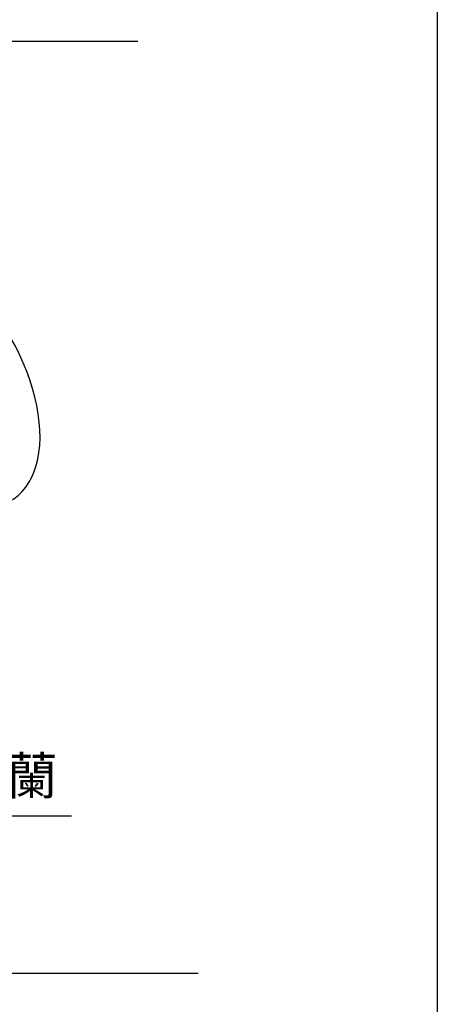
# Model space of a CAD drawing. Header units: millimetres. Extents: x 0 to 7391, y -1386 to 1502.
# Tile 21 of 127: x 1909 to 2042, y 350 to 665. Entities that reach past the tile are written whole.
import ezdxf

# ---------------------------------------------------------------- set-up
doc = ezdxf.new("R2010")
doc.units = ezdxf.units.MM
doc.header["$LTSCALE"] = 0.5
doc.layers.add('AM_5', color=3, linetype='Continuous', lineweight=25)
doc.layers.add('可見 (ISO)', color=7, linetype='Continuous', lineweight=25)
doc.styles.get("Standard").update_dxf_attribs({"font": 'arial.ttf'})

# ---------------------------------------------------------------- blocks, each defined once
blk = doc.blocks.new('*S997')
at = {"layer": 'AM_5'}
for p, q in [((1842.37, 409.37), (1822.26, 458.47)), ((1916.57, 409.37), (1842.37, 409.37))]:
    blk.add_line(p, q, dxfattribs=at)
at = {"layer": 'AM_5', "linetype": 'Continuous'}
blk.add_trace([(1824.12, 459.23), (1820.41, 457.72), (1817.72, 469.58)], dxfattribs=at)
at = {"layer": 'AM_5', "color": 2, "insert": (1846.54, 414.9), "char_height": 12, "attachment_point": 7}
blk.add_mtext('{\\fPMingLiU|b0|i0|c136|p18;夾爪法蘭}', dxfattribs=at)

msp = doc.modelspace()

# ---------------------------------------------------------------- linework, layer by layer
for p, q in [((1146.528, 658.42), (1946.528, 658.42)), ((1165.804, 360.298), (1965.846, 360.298))]:
    msp.add_line(p, q)
at = {"color": 7}
msp.add_lwpolyline([(1084.391, 1329.753), (2042.36, 1329.753), (2042.36, 0), (1084.391, 0)], close=True, dxfattribs=at)
at = {"layer": '可見 (ISO)'}
msp.add_ellipse((1883.365, 550.452), major_axis=(-22.5, 38.971), ratio=0.5773503, start_param=3.1168974, end_param=6.3078805, dxfattribs=at)

# ---------------------------------------------------------------- block references
at = {"layer": 'AM_5'}
msp.add_blockref('*S997', (8.724, 1.186), dxfattribs=at)

doc.saveas('drawing.dxf')
